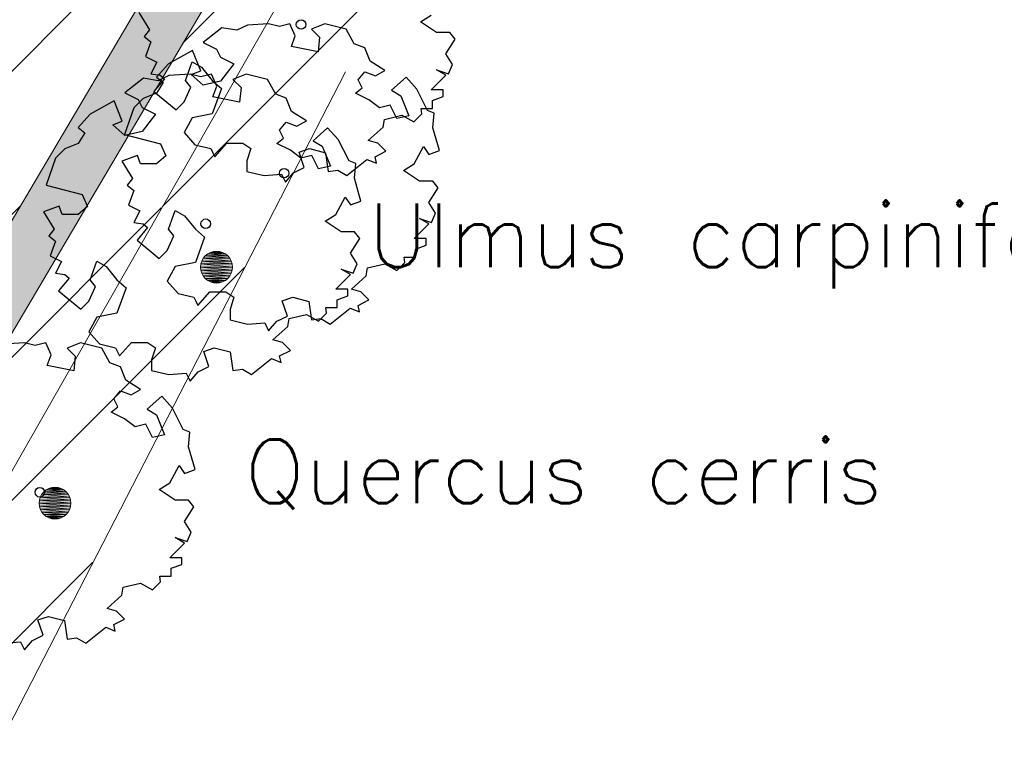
# Model space of a CAD drawing. Header units: metres. Extents: x 98034 to 106916, y 385129 to 392749.
# Tile 13 of 25: x 98946 to 98961, y 385486 to 385498. Entities that reach past the tile are written whole.
import ezdxf
from ezdxf.enums import TextEntityAlignment as Align

# ---------------------------------------------------------------- set-up
doc = ezdxf.new("R2010")
doc.units = ezdxf.units.M
for name, color, linetype, lineweight in [('0-BEPLANTING', 14, 'Continuous', 30), ('0-GRAS OM SPORTVELDEN', 2, 'Continuous', 30), ('0-VERHARDING', 5, 'Continuous', 30), ('B-WE-GR-BOOM-S', 90, 'Continuous', 30), ('B-WE-GR-STRUIK-G', 90, 'Continuous', 13), ('B-WE-GW-TALUD_KRUIN-G', 70, 'Continuous', 13), ('B-WE-VH-KANTVERHARDING-G', 60, 'Continuous', 13), ('Bomen', 84, 'Continuous', 0), ('Boomsoort', 10, 'Continuous', 0)]:
    doc.layers.add(name, color=color, linetype=linetype, lineweight=lineweight)
doc.styles.add('Style-txt', font='txt.shx')
pattern_1 = [(45, (0, 0), (-1.122532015, 1.122532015), [])]

# ---------------------------------------------------------------- blocks, each defined once
blk = doc.blocks.new('MPOLYGON_73')
at = {"layer": 'Bomen', "flags": 128}
for points in [[(98946.172, 385490.054), (98946.149, 385490.011), (98946.611, 385490.011)], [(98946.203, 385490.092), (98946.172, 385490.054), (98946.588, 385490.054)], [(98946.172, 385490.054), (98946.588, 385490.054), (98946.611, 385490.011)], [(98946.241, 385490.123), (98946.203, 385490.092), (98946.557, 385490.092)], [(98946.203, 385490.092), (98946.557, 385490.092), (98946.588, 385490.054)], [(98946.285, 385490.146), (98946.241, 385490.123), (98946.519, 385490.123)], [(98946.241, 385490.123), (98946.519, 385490.123), (98946.557, 385490.092)], [(98946.331, 385490.16), (98946.285, 385490.146), (98946.476, 385490.146)], [(98946.285, 385490.146), (98946.476, 385490.146), (98946.519, 385490.123)], [(98946.38, 385490.165), (98946.331, 385490.16), (98946.429, 385490.16)], [(98946.331, 385490.16), (98946.429, 385490.16), (98946.476, 385490.146)], [(98946.135, 385489.964), (98946.13, 385489.915), (98946.63, 385489.915)], [(98946.13, 385489.915), (98946.135, 385489.866), (98946.625, 385489.866)], [(98946.13, 385489.915), (98946.63, 385489.915), (98946.625, 385489.866)], [(98946.149, 385490.011), (98946.135, 385489.964), (98946.625, 385489.964)], [(98946.135, 385489.964), (98946.625, 385489.964), (98946.63, 385489.915)], [(98946.149, 385490.011), (98946.611, 385490.011), (98946.625, 385489.964)], [(98946.135, 385489.866), (98946.149, 385489.819), (98946.611, 385489.819)], [(98946.135, 385489.866), (98946.625, 385489.866), (98946.611, 385489.819)], [(98946.149, 385489.819), (98946.172, 385489.776), (98946.588, 385489.776)], [(98946.149, 385489.819), (98946.611, 385489.819), (98946.588, 385489.776)], [(98946.172, 385489.776), (98946.203, 385489.738), (98946.557, 385489.738)], [(98946.172, 385489.776), (98946.588, 385489.776), (98946.557, 385489.738)], [(98946.203, 385489.738), (98946.241, 385489.707), (98946.519, 385489.707)], [(98946.203, 385489.738), (98946.557, 385489.738), (98946.519, 385489.707)], [(98946.241, 385489.707), (98946.285, 385489.684), (98946.476, 385489.684)], [(98946.241, 385489.707), (98946.519, 385489.707), (98946.476, 385489.684)], [(98946.285, 385489.684), (98946.331, 385489.67), (98946.429, 385489.67)], [(98946.285, 385489.684), (98946.476, 385489.684), (98946.429, 385489.67)], [(98946.331, 385489.67), (98946.429, 385489.67), (98946.38, 385489.665)]]:
    blk.add_lwpolyline(points, close=True, dxfattribs=at)
at = {"layer": 'Bomen', "color": 74, "true_color": 0x55aa00, "flags": 128}
for points in [[(98946.149, 385490.011), (98946.172, 385490.054)], [(98946.172, 385490.054), (98946.203, 385490.092)], [(98946.203, 385490.092), (98946.241, 385490.123)], [(98946.241, 385490.123), (98946.285, 385490.146)], [(98946.285, 385490.146), (98946.331, 385490.16)], [(98946.331, 385490.16), (98946.38, 385490.165)], [(98946.38, 385490.165), (98946.429, 385490.16)], [(98946.429, 385490.16), (98946.476, 385490.146)], [(98946.476, 385490.146), (98946.519, 385490.123)], [(98946.519, 385490.123), (98946.557, 385490.092)], [(98946.557, 385490.092), (98946.588, 385490.054)], [(98946.588, 385490.054), (98946.611, 385490.011)], [(98946.13, 385489.915), (98946.135, 385489.964)], [(98946.135, 385489.866), (98946.13, 385489.915)], [(98946.135, 385489.964), (98946.149, 385490.011)], [(98946.611, 385490.011), (98946.625, 385489.964)], [(98946.625, 385489.964), (98946.63, 385489.915)], [(98946.63, 385489.915), (98946.625, 385489.866)], [(98946.149, 385489.819), (98946.135, 385489.866)], [(98946.172, 385489.776), (98946.149, 385489.819)], [(98946.203, 385489.738), (98946.172, 385489.776)], [(98946.241, 385489.707), (98946.203, 385489.738)], [(98946.557, 385489.738), (98946.519, 385489.707)], [(98946.588, 385489.776), (98946.557, 385489.738)], [(98946.611, 385489.819), (98946.588, 385489.776)], [(98946.625, 385489.866), (98946.611, 385489.819)], [(98946.285, 385489.684), (98946.241, 385489.707)], [(98946.331, 385489.67), (98946.285, 385489.684)], [(98946.38, 385489.665), (98946.331, 385489.67)], [(98946.429, 385489.67), (98946.38, 385489.665)], [(98946.476, 385489.684), (98946.429, 385489.67)], [(98946.519, 385489.707), (98946.476, 385489.684)]]:
    blk.add_lwpolyline(points, dxfattribs=at)
at = {"layer": 'Bomen'}
for points in [[(98946.172, 385490.054), (98946.149, 385490.011), (98946.611, 385490.011)], [(98946.203, 385490.092), (98946.172, 385490.054), (98946.588, 385490.054)], [(98946.172, 385490.054), (98946.588, 385490.054), (98946.611, 385490.011)], [(98946.241, 385490.123), (98946.203, 385490.092), (98946.557, 385490.092)], [(98946.203, 385490.092), (98946.557, 385490.092), (98946.588, 385490.054)], [(98946.285, 385490.146), (98946.241, 385490.123), (98946.519, 385490.123)], [(98946.241, 385490.123), (98946.519, 385490.123), (98946.557, 385490.092)], [(98946.331, 385490.16), (98946.285, 385490.146), (98946.476, 385490.146)], [(98946.285, 385490.146), (98946.476, 385490.146), (98946.519, 385490.123)], [(98946.38, 385490.165), (98946.331, 385490.16), (98946.429, 385490.16)], [(98946.331, 385490.16), (98946.429, 385490.16), (98946.476, 385490.146)], [(98946.135, 385489.964), (98946.13, 385489.915), (98946.63, 385489.915)], [(98946.149, 385490.011), (98946.135, 385489.964), (98946.625, 385489.964)], [(98946.135, 385489.964), (98946.625, 385489.964), (98946.63, 385489.915)], [(98946.149, 385490.011), (98946.611, 385490.011), (98946.625, 385489.964)]]:
    blk.add_solid(points, dxfattribs=at)
at = {"layer": 'Bomen', "extrusion": (0, 0, -1)}
for points in [[(-98946.13, 385489.915), (-98946.135, 385489.866), (-98946.625, 385489.866)], [(-98946.13, 385489.915), (-98946.63, 385489.915), (-98946.625, 385489.866)], [(-98946.135, 385489.866), (-98946.149, 385489.819), (-98946.611, 385489.819)], [(-98946.135, 385489.866), (-98946.625, 385489.866), (-98946.611, 385489.819)], [(-98946.149, 385489.819), (-98946.172, 385489.776), (-98946.588, 385489.776)], [(-98946.149, 385489.819), (-98946.611, 385489.819), (-98946.588, 385489.776)], [(-98946.172, 385489.776), (-98946.203, 385489.738), (-98946.557, 385489.738)], [(-98946.172, 385489.776), (-98946.588, 385489.776), (-98946.557, 385489.738)], [(-98946.203, 385489.738), (-98946.241, 385489.707), (-98946.519, 385489.707)], [(-98946.203, 385489.738), (-98946.557, 385489.738), (-98946.519, 385489.707)], [(-98946.241, 385489.707), (-98946.285, 385489.684), (-98946.476, 385489.684)], [(-98946.241, 385489.707), (-98946.519, 385489.707), (-98946.476, 385489.684)], [(-98946.285, 385489.684), (-98946.331, 385489.67), (-98946.429, 385489.67)], [(-98946.285, 385489.684), (-98946.476, 385489.684), (-98946.429, 385489.67)], [(-98946.331, 385489.67), (-98946.429, 385489.67), (-98946.38, 385489.665)]]:
    blk.add_solid(points, dxfattribs=at)
blk = doc.blocks.new('MPOLYGON_83')
at = {"layer": 'Bomen', "flags": 128}
for points in [[(98948.709, 385493.759), (98948.686, 385493.715), (98949.148, 385493.715)], [(98948.74, 385493.797), (98948.709, 385493.759), (98949.124, 385493.759)], [(98948.709, 385493.759), (98949.124, 385493.759), (98949.148, 385493.715)], [(98948.778, 385493.828), (98948.74, 385493.797), (98949.093, 385493.797)], [(98948.74, 385493.797), (98949.093, 385493.797), (98949.124, 385493.759)], [(98948.821, 385493.851), (98948.778, 385493.828), (98949.056, 385493.828)], [(98948.778, 385493.828), (98949.056, 385493.828), (98949.093, 385493.797)], [(98948.868, 385493.865), (98948.821, 385493.851), (98949.012, 385493.851)], [(98948.821, 385493.851), (98949.012, 385493.851), (98949.056, 385493.828)], [(98948.917, 385493.87), (98948.868, 385493.865), (98948.965, 385493.865)], [(98948.868, 385493.865), (98948.965, 385493.865), (98949.012, 385493.851)], [(98948.671, 385493.669), (98948.667, 385493.62), (98949.167, 385493.62)], [(98948.667, 385493.62), (98948.671, 385493.571), (98949.162, 385493.571)], [(98948.667, 385493.62), (98949.167, 385493.62), (98949.162, 385493.571)], [(98948.686, 385493.715), (98948.671, 385493.669), (98949.162, 385493.669)], [(98948.671, 385493.669), (98949.162, 385493.669), (98949.167, 385493.62)], [(98948.686, 385493.715), (98949.148, 385493.715), (98949.162, 385493.669)], [(98948.671, 385493.571), (98948.686, 385493.524), (98949.148, 385493.524)], [(98948.671, 385493.571), (98949.162, 385493.571), (98949.148, 385493.524)], [(98948.686, 385493.524), (98948.709, 385493.481), (98949.124, 385493.481)], [(98948.686, 385493.524), (98949.148, 385493.524), (98949.124, 385493.481)], [(98948.709, 385493.481), (98948.74, 385493.443), (98949.093, 385493.443)], [(98948.709, 385493.481), (98949.124, 385493.481), (98949.093, 385493.443)], [(98948.74, 385493.443), (98948.778, 385493.412), (98949.056, 385493.412)], [(98948.74, 385493.443), (98949.093, 385493.443), (98949.056, 385493.412)], [(98948.778, 385493.412), (98948.821, 385493.389), (98949.012, 385493.389)], [(98948.778, 385493.412), (98949.056, 385493.412), (98949.012, 385493.389)], [(98948.821, 385493.389), (98948.868, 385493.375), (98948.965, 385493.375)], [(98948.821, 385493.389), (98949.012, 385493.389), (98948.965, 385493.375)], [(98948.868, 385493.375), (98948.965, 385493.375), (98948.917, 385493.37)]]:
    blk.add_lwpolyline(points, close=True, dxfattribs=at)
at = {"layer": 'Bomen', "color": 74, "true_color": 0x55aa00, "flags": 128}
for points in [[(98948.686, 385493.715), (98948.709, 385493.759)], [(98948.709, 385493.759), (98948.74, 385493.797)], [(98948.74, 385493.797), (98948.778, 385493.828)], [(98948.778, 385493.828), (98948.821, 385493.851)], [(98948.821, 385493.851), (98948.868, 385493.865)], [(98948.868, 385493.865), (98948.917, 385493.87)], [(98948.917, 385493.87), (98948.965, 385493.865)], [(98948.965, 385493.865), (98949.012, 385493.851)], [(98949.012, 385493.851), (98949.056, 385493.828)], [(98949.056, 385493.828), (98949.093, 385493.797)], [(98949.093, 385493.797), (98949.124, 385493.759)], [(98949.124, 385493.759), (98949.148, 385493.715)], [(98948.667, 385493.62), (98948.671, 385493.669)], [(98948.671, 385493.571), (98948.667, 385493.62)], [(98948.671, 385493.669), (98948.686, 385493.715)], [(98949.148, 385493.715), (98949.162, 385493.669)], [(98949.162, 385493.669), (98949.167, 385493.62)], [(98949.167, 385493.62), (98949.162, 385493.571)], [(98948.686, 385493.524), (98948.671, 385493.571)], [(98948.709, 385493.481), (98948.686, 385493.524)], [(98948.74, 385493.443), (98948.709, 385493.481)], [(98948.778, 385493.412), (98948.74, 385493.443)], [(98949.093, 385493.443), (98949.056, 385493.412)], [(98949.124, 385493.481), (98949.093, 385493.443)], [(98949.148, 385493.524), (98949.124, 385493.481)], [(98949.162, 385493.571), (98949.148, 385493.524)], [(98948.821, 385493.389), (98948.778, 385493.412)], [(98948.868, 385493.375), (98948.821, 385493.389)], [(98948.917, 385493.37), (98948.868, 385493.375)], [(98948.965, 385493.375), (98948.917, 385493.37)], [(98949.012, 385493.389), (98948.965, 385493.375)], [(98949.056, 385493.412), (98949.012, 385493.389)]]:
    blk.add_lwpolyline(points, dxfattribs=at)
at = {"layer": 'Bomen'}
for points in [[(98948.709, 385493.759), (98948.686, 385493.715), (98949.148, 385493.715)], [(98948.74, 385493.797), (98948.709, 385493.759), (98949.124, 385493.759)], [(98948.709, 385493.759), (98949.124, 385493.759), (98949.148, 385493.715)], [(98948.778, 385493.828), (98948.74, 385493.797), (98949.093, 385493.797)], [(98948.74, 385493.797), (98949.093, 385493.797), (98949.124, 385493.759)], [(98948.821, 385493.851), (98948.778, 385493.828), (98949.056, 385493.828)], [(98948.778, 385493.828), (98949.056, 385493.828), (98949.093, 385493.797)], [(98948.868, 385493.865), (98948.821, 385493.851), (98949.012, 385493.851)], [(98948.821, 385493.851), (98949.012, 385493.851), (98949.056, 385493.828)], [(98948.917, 385493.87), (98948.868, 385493.865), (98948.965, 385493.865)], [(98948.868, 385493.865), (98948.965, 385493.865), (98949.012, 385493.851)], [(98948.671, 385493.669), (98948.667, 385493.62), (98949.167, 385493.62)], [(98948.686, 385493.715), (98948.671, 385493.669), (98949.162, 385493.669)], [(98948.671, 385493.669), (98949.162, 385493.669), (98949.167, 385493.62)], [(98948.686, 385493.715), (98949.148, 385493.715), (98949.162, 385493.669)]]:
    blk.add_solid(points, dxfattribs=at)
at = {"layer": 'Bomen', "extrusion": (0, 0, -1)}
for points in [[(-98948.667, 385493.62), (-98948.671, 385493.571), (-98949.162, 385493.571)], [(-98948.667, 385493.62), (-98949.167, 385493.62), (-98949.162, 385493.571)], [(-98948.671, 385493.571), (-98948.686, 385493.524), (-98949.148, 385493.524)], [(-98948.671, 385493.571), (-98949.162, 385493.571), (-98949.148, 385493.524)], [(-98948.686, 385493.524), (-98948.709, 385493.481), (-98949.124, 385493.481)], [(-98948.686, 385493.524), (-98949.148, 385493.524), (-98949.124, 385493.481)], [(-98948.709, 385493.481), (-98948.74, 385493.443), (-98949.093, 385493.443)], [(-98948.709, 385493.481), (-98949.124, 385493.481), (-98949.093, 385493.443)], [(-98948.74, 385493.443), (-98948.778, 385493.412), (-98949.056, 385493.412)], [(-98948.74, 385493.443), (-98949.093, 385493.443), (-98949.056, 385493.412)], [(-98948.778, 385493.412), (-98948.821, 385493.389), (-98949.012, 385493.389)], [(-98948.778, 385493.412), (-98949.056, 385493.412), (-98949.012, 385493.389)], [(-98948.821, 385493.389), (-98948.868, 385493.375), (-98948.965, 385493.375)], [(-98948.821, 385493.389), (-98949.012, 385493.389), (-98948.965, 385493.375)], [(-98948.868, 385493.375), (-98948.965, 385493.375), (-98948.917, 385493.37)]]:
    blk.add_solid(points, dxfattribs=at)

msp = doc.modelspace()

# ---------------------------------------------------------------- hatches: boundary and pattern name
at = {"layer": '0-BEPLANTING'}
h = msp.add_hatch(dxfattribs=at)
h.set_pattern_fill('ANSI31', color=256, scale=0.1, pattern_type=2)
h.set_pattern_definition(pattern_1)
h.paths.add_polyline_path([(98917.517, 385433.322), (98917.569, 385435.133), (98917.542, 385442.169), (98939.964, 385480.364), (98958.434, 385512.751), (98959.038, 385512.206), (98954.652, 385504.033), (98951.01, 385496.713), (98950.941, 385496.684), (98944.523, 385484.227), (98931.048, 385458.721)])
at = {"layer": '0-GRAS OM SPORTVELDEN', "ltscale": 0.2}
h = msp.add_hatch(dxfattribs=at)
h.set_pattern_fill('ANSI31', color=256, scale=0.1, pattern_type=2)
h.set_pattern_definition(pattern_1)
h.paths.add_polyline_path([(98949.184, 385500.251), (98957.23, 385513.871), (98967.3, 385530.917), (98959.383, 385535.641), (98959.316, 385535.681), (98956.022, 385537.774), (98956.067, 385537.891), (98923.208, 385557.101), (98904.638, 385568.034), (98883.189, 385531.504), (98883.406, 385531.373), (98881.67, 385528.445), (98882.101, 385528.167), (98881.178, 385526.639), (98880.755, 385526.902), (98873.991, 385515.494), (98874.455, 385515.232), (98873.526, 385513.687), (98873.077, 385513.952), (98872.853, 385513.574), (98871.775, 385514.222), (98882.328, 385532.021), (98882.351, 385532.007), (98882.372, 385532.042), (98904.266, 385569.088), (98905.068, 385568.591), (98905.325, 385569.017), (98911.636, 385565.379), (98912.239, 385566.577), (98912.854, 385566.19), (98915.974, 385571.809), (98911.174, 385574.597), (98913.687, 385578.994), (98909.058, 385581.699), (98911.087, 385585.133), (98908.065, 385586.677), (98909.289, 385589.056), (98909.382, 385588.997), (98915.232, 385599.294), (98912.611, 385601.542), (98910.63, 385599.266), (98900.947, 385605.971), (98885.571, 385614.744), (98885.171, 385614.969), (98855.546, 385631.983), (98855.731, 385631.503), (98853.334, 385630.226), (98852.996, 385629.732), (98847.139, 385625.202), (98836.035, 385616.008), (98835.586, 385615.599), (98816.706, 385600.046), (98816.23, 385599.651), (98809.571, 385594), (98806.912, 385595.636), (98806.246, 385595.936), (98794.255, 385602.895), (98790.078, 385596.249), (98789.875, 385595.83), (98782.491, 385583.191), (98782.261, 385582.653), (98768.529, 385559.653), (98768.258, 385559.164), (98755.683, 385538.091), (98766.718, 385531.17), (98767.263, 385530.942), (98784.326, 385520.893), (98784.72, 385520.557), (98799.929, 385511.373), (98800.445, 385511.048), (98816.773, 385501.732), (98817.395, 385501.366), (98836.589, 385490.028), (98837.054, 385489.808), (98849.465, 385482.722), (98850.449, 385481.994), (98850.252, 385481.3), (98847.06, 385475.192), (98868.763, 385462.279), (98896.622, 385446.142), (98913.56, 385435.655), (98914.256, 385435.16), (98913.164, 385436.678), (98912.887, 385437.063), (98912.701, 385436.754), (98911.946, 385437.193), (98938.144, 385481.562)])
h.paths.add_polyline_path([(98854.361, 385498.131), (98850.283, 385491.323), (98849.791, 385490.482), (98848.827, 385491.022), (98806.643, 385515.919), (98764.408, 385540.744), (98763.628, 385541.194), (98764.213, 385542.221), (98768.08, 385548.763), (98769.608, 385551.298), (98775.232, 385560.894), (98778.074, 385565.671), (98781.881, 385572.073), (98784.708, 385576.868), (98790.074, 385586.094), (98791.517, 385588.559), (98795.694, 385595.61), (98796.218, 385596.466), (98797.24, 385595.854), (98839.222, 385571.155), (98881.611, 385546.165), (98882.414, 385545.623), (98881.92, 385544.694), (98878.061, 385538.221), (98877.929, 385537.927), (98876.341, 385535.296), (98870.846, 385526.141), (98868.01, 385521.297), (98864.205, 385514.886), (98861.409, 385510.111), (98855.96, 385500.894)], flags=17)
h.paths.add_polyline_path([(98880.661, 385519.014), (98905.329, 385560.956), (98905.977, 385562.029), (98906.902, 385561.501), (98913.724, 385557.523), (98916.412, 385555.948), (98925.722, 385550.517), (98941.742, 385541.009), (98950.679, 385535.764), (98953.256, 385534.245), (98960.399, 385529.987), (98961.277, 385529.425), (98960.791, 385528.608), (98935.865, 385486.402), (98911.225, 385444.388), (98910.597, 385443.351), (98909.659, 385443.872), (98902.893, 385447.841), (98900.194, 385449.468), (98890.967, 385455.026), (98874.845, 385464.451), (98865.66, 385469.886), (98862.962, 385471.466), (98856.317, 385475.446), (98855.264, 385476.064), (98855.779, 385476.933)], flags=17)
h.paths.add_polyline_path([(98809.844, 385509.939), (98809.572, 385509.489), (98809.632, 385509.454), (98809.081, 385508.52), (98798.838, 385514.527), (98799.389, 385515.461), (98799.492, 385515.401), (98799.789, 385515.879)], flags=17)
h.paths.add_polyline_path([(98884.09, 385555.585), (98858.213, 385570.873), (98856.126, 385572.114), (98830.66, 385587.16), (98855.55, 385629.16), (98881.256, 385614.001), (98883.368, 385612.757), (98908.931, 385597.568)], flags=17)
at = {"layer": '0-GRAS OM SPORTVELDEN'}
h = msp.add_hatch(dxfattribs=at)
h.set_pattern_fill('ANSI31', color=256, scale=0.1, pattern_type=2)
h.set_pattern_definition(pattern_1)
h.paths.add_polyline_path([(98917.149, 385433.206), (98917.517, 385433.322), (98917.542, 385442.169), (98939.964, 385480.364), (98958.425, 385512.759), (98968.156, 385530.075), (98968.728, 385530.961), (98971.127, 385535.072), (98970.756, 385534.942), (98968.04, 385530.411), (98938.933, 385481.134), (98914.333, 385439.457), (98914.635, 385439.281), (98914.157, 385438.594), (98914.677, 385436.633)])
at = {"layer": '0-VERHARDING', "true_color": 0x939598}
h = msp.add_hatch(color=252, dxfattribs=at)
h.paths.add_polyline_path([(98916.251, 385432.387), (98912.887, 385437.063), (98912.701, 385436.754), (98911.946, 385437.193), (98938.144, 385481.562), (98967.3, 385530.917), (98959.316, 385535.681), (98956.022, 385537.774), (98956.067, 385537.891), (98923.208, 385557.101), (98904.638, 385568.034), (98883.131, 385531.538), (98882.349, 385532.003), (98882.351, 385532.007), (98904.266, 385569.088), (98905.068, 385568.591), (98905.325, 385569.017), (98911.636, 385565.379), (98912.239, 385566.577), (98912.854, 385566.19), (98915.974, 385571.809), (98920.832, 385568.979), (98920.132, 385567.763), (98919.662, 385568.035), (98918.106, 385565.337), (98916.016, 385566.543), (98915.242, 385566.3), (98914.518, 385565.018), (98918.919, 385562.471), (98919.843, 385564.088), (98921.64, 385563.067), (98923.238, 385565.827), (98923.53, 385565.658), (98921.799, 385562.759), (98921.546, 385562.896), (98921.497, 385562.794), (98921.235, 385562.924), (98920.434, 385561.563), (98922.886, 385560.114), (98926.212, 385565.845), (98930.124, 385563.564), (98927.993, 385559.91), (98943.725, 385550.707), (98942.966, 385549.412), (98955.075, 385542.316), (98955.914, 385543.653), (98958.415, 385542.086), (98959.256, 385543.427), (98967.029, 385538.816), (98970.277, 385536.919), (98970.756, 385534.942), (98968.04, 385530.411), (98938.933, 385481.134), (98914.333, 385439.457), (98914.635, 385439.281), (98914.157, 385438.594), (98914.677, 385436.633), (98917.149, 385433.206)])
h.paths.add_polyline_path([(98873.526, 385513.687), (98873.077, 385513.952), (98873.991, 385515.494), (98874.455, 385515.232)])
h.paths.add_polyline_path([(98881.178, 385526.639), (98880.755, 385526.902), (98881.67, 385528.445), (98882.101, 385528.167)])

# ---------------------------------------------------------------- linework, layer by layer
at = {"layer": 'B-WE-GR-BOOM-S', "linetype": 'Continuous', "flags": 128}
for points, elevation in [([(98947.697, 385497.615), (98947.865, 385497.343), (98947.781, 385497.238), (98947.886, 385497.155), (98947.802, 385496.924), (98947.978, 385496.836), (98947.886, 385496.652), (98948.032, 385496.631), (98948.098, 385496.573), (98947.934, 385496.374), (98948.284, 385496.086), (98948.41, 385496.212), (98948.514, 385496.442), (98948.43, 385496.547), (98948.535, 385496.84), (98948.682, 385496.756), (98948.85, 385496.547), (98948.996, 385496.422), (98948.85, 385496.023), (98948.535, 385495.961), (98948.41, 385495.73), (98948.578, 385495.541), (98948.828, 385495.479), (98948.86, 385495.416), (98948.891, 385495.353), (98949.08, 385495.563), (98949.331, 385495.563), (98949.457, 385495.479), (98949.395, 385495.29), (98949.395, 385495.123), (98949.667, 385495.059), (98949.939, 385495.081), (98950.001, 385494.955), (98950.127, 385495.102), (98950.295, 385495.185), (98950.215, 385495.424), (98950.379, 385495.479), (98950.63, 385495.415), (98950.672, 385495.123), (98950.819, 385495.144), (98950.965, 385495.059), (98951.279, 385495.311), (98951.427, 385495.249), (98951.405, 385495.353), (98951.573, 385495.437), (98951.447, 385495.563), (98951.3, 385495.605), (98951.531, 385495.814), (98951.552, 385495.939), (98951.824, 385496.003), (98952.013, 385495.898), (98952.138, 385496.023), (98952.129, 385496.111), (98952.306, 385496.111), (98952.306, 385496.234), (98952.473, 385496.296), (98952.473, 385496.4), (98952.285, 385496.4), (98952.516, 385496.631), (98952.369, 385496.715), (98952.557, 385496.652), (98952.62, 385496.799), (98952.516, 385496.967), (98952.662, 385497.197), (98952.578, 385497.301), (98952.369, 385497.301), (98952.117, 385497.469), (98952.285, 385497.574)], 13.19), ([(98945.565, 385487.718), (98945.837, 385487.74), (98945.899, 385487.614), (98946.025, 385487.761), (98946.193, 385487.844), (98946.113, 385488.083), (98946.277, 385488.138), (98946.528, 385488.074), (98946.57, 385487.782), (98946.717, 385487.803), (98946.863, 385487.718), (98947.177, 385487.97), (98947.325, 385487.908), (98947.303, 385488.012), (98947.471, 385488.096), (98947.345, 385488.222), (98947.198, 385488.264), (98947.429, 385488.473), (98947.45, 385488.598), (98947.722, 385488.662), (98947.911, 385488.557), (98948.036, 385488.682), (98948.027, 385488.77), (98948.204, 385488.77), (98948.204, 385488.893), (98948.371, 385488.955), (98948.371, 385489.059), (98948.183, 385489.059), (98948.414, 385489.29), (98948.267, 385489.374), (98948.455, 385489.311), (98948.518, 385489.458), (98948.414, 385489.626), (98948.56, 385489.856), (98948.476, 385489.96), (98948.267, 385489.96), (98948.015, 385490.128), (98948.183, 385490.233), (98948.33, 385490.505), (98948.414, 385490.38), (98948.58, 385490.442), (98948.476, 385490.799), (98948.498, 385491.029), (98948.392, 385491.071), (98948.224, 385491.406), (98948.056, 385491.592), (98947.829, 385491.388), (98947.973, 385491.301), (98948.099, 385490.987), (98947.911, 385490.945), (98947.806, 385491.154), (98947.638, 385491.113), (98947.471, 385491.239), (98947.261, 385491.343), (98947.365, 385491.427), (98947.303, 385491.552), (98947.407, 385491.678), (98947.575, 385491.615), (98947.722, 385491.699), (98947.491, 385491.846), (98947.407, 385492.055), (98947.241, 385492.118), (98947.114, 385492.348), (98946.779, 385492.432), (98946.57, 385492.348), (98946.696, 385492.223), (98946.674, 385491.992), (98946.256, 385492.076), (98946.318, 385492.244), (98946.234, 385492.432), (98946.067, 385492.39), (98945.899, 385492.432), (98945.565, 385492.411)], 13.411)]:
    msp.add_lwpolyline(points, dxfattribs=dict(at, elevation=elevation))
for points, elevation in [([(98951.327, 385496.854), (98951.243, 385497.063), (98951.077, 385497.126), (98950.95, 385497.356), (98950.615, 385497.44), (98950.406, 385497.356), (98950.532, 385497.231), (98950.51, 385497), (98950.092, 385497.084), (98950.154, 385497.252), (98950.07, 385497.44), (98949.903, 385497.398), (98949.735, 385497.44), (98949.401, 385497.419), (98949.233, 385497.336), (98949.002, 385497.377), (98948.709, 385497.147), (98948.918, 385497.042), (98948.981, 385496.916), (98949.19, 385496.812), (98948.981, 385496.539), (98948.709, 385496.477), (98948.52, 385496.644), (98948.668, 385496.702), (98948.541, 385497.022), (98948.164, 385496.811), (98947.976, 385496.602), (98948.081, 385496.518), (98947.976, 385496.351), (98947.766, 385496.267), (98947.62, 385496.121), (98947.473, 385495.701), (98948.038, 385495.554), (98948.122, 385495.366), (98947.976, 385495.241), (98947.725, 385495.241), (98947.677, 385495.372), (98947.431, 385495.282), (98947.599, 385495.01), (98947.515, 385494.905), (98947.62, 385494.822), (98947.536, 385494.591), (98947.712, 385494.503), (98947.62, 385494.319), (98947.766, 385494.298), (98947.832, 385494.24), (98947.668, 385494.041), (98948.018, 385493.753), (98948.144, 385493.879), (98948.248, 385494.109), (98948.164, 385494.214), (98948.269, 385494.507), (98948.416, 385494.423), (98948.584, 385494.214), (98948.73, 385494.089), (98948.584, 385493.69), (98948.269, 385493.628), (98948.144, 385493.397), (98948.312, 385493.208), (98948.562, 385493.146), (98948.594, 385493.083), (98948.625, 385493.02), (98948.814, 385493.23), (98949.065, 385493.23), (98949.191, 385493.146), (98949.129, 385492.957), (98949.129, 385492.79), (98949.401, 385492.726), (98949.673, 385492.748), (98949.735, 385492.622), (98949.861, 385492.769), (98950.029, 385492.852), (98949.949, 385493.091), (98950.113, 385493.146), (98950.364, 385493.082), (98950.406, 385492.79), (98950.553, 385492.811), (98950.699, 385492.726), (98951.013, 385492.978), (98951.161, 385492.916), (98951.139, 385493.02), (98951.307, 385493.104), (98951.181, 385493.23), (98951.034, 385493.272), (98951.265, 385493.481), (98951.286, 385493.606), (98951.558, 385493.67), (98951.747, 385493.565), (98951.872, 385493.69), (98951.863, 385493.778), (98952.04, 385493.778), (98952.04, 385493.901), (98952.207, 385493.963), (98952.207, 385494.067), (98952.019, 385494.067), (98952.25, 385494.298), (98952.103, 385494.382), (98952.291, 385494.319), (98952.354, 385494.466), (98952.25, 385494.634), (98952.396, 385494.864), (98952.312, 385494.968), (98952.103, 385494.968), (98951.851, 385495.136), (98952.019, 385495.241), (98952.166, 385495.513), (98952.25, 385495.388), (98952.416, 385495.45), (98952.312, 385495.807), (98952.334, 385496.037), (98952.228, 385496.079), (98952.06, 385496.414), (98951.892, 385496.6), (98951.665, 385496.396), (98951.809, 385496.309), (98951.935, 385495.995), (98951.747, 385495.953), (98951.642, 385496.162), (98951.474, 385496.121), (98951.307, 385496.247), (98951.097, 385496.351), (98951.201, 385496.435), (98951.139, 385496.56), (98951.243, 385496.686), (98951.411, 385496.623), (98951.558, 385496.707)], 13.121), ([(98950.096, 385496.061), (98950.012, 385496.27), (98949.846, 385496.333), (98949.719, 385496.563), (98949.384, 385496.647), (98949.175, 385496.563), (98949.301, 385496.438), (98949.279, 385496.207), (98948.861, 385496.291), (98948.923, 385496.459), (98948.839, 385496.647), (98948.672, 385496.605), (98948.504, 385496.647), (98948.17, 385496.626), (98948.002, 385496.543), (98947.771, 385496.584), (98947.478, 385496.354), (98947.687, 385496.249), (98947.75, 385496.123), (98947.959, 385496.019), (98947.75, 385495.746), (98947.478, 385495.684), (98947.289, 385495.851), (98947.437, 385495.909), (98947.31, 385496.229), (98946.933, 385496.018), (98946.745, 385495.809), (98946.85, 385495.725), (98946.745, 385495.558), (98946.535, 385495.474), (98946.389, 385495.328), (98946.242, 385494.908), (98946.807, 385494.761), (98946.891, 385494.573), (98946.745, 385494.448), (98946.494, 385494.448), (98946.446, 385494.579), (98946.2, 385494.489), (98946.368, 385494.217), (98946.284, 385494.112), (98946.389, 385494.029), (98946.305, 385493.798), (98946.481, 385493.71), (98946.389, 385493.526), (98946.535, 385493.505), (98946.601, 385493.447), (98946.437, 385493.248), (98946.787, 385492.96), (98946.913, 385493.086), (98947.017, 385493.316), (98946.933, 385493.421), (98947.038, 385493.714), (98947.185, 385493.63), (98947.353, 385493.421), (98947.499, 385493.296), (98947.353, 385492.897), (98947.038, 385492.835), (98946.913, 385492.604), (98947.081, 385492.415), (98947.331, 385492.353), (98947.363, 385492.29), (98947.394, 385492.227), (98947.583, 385492.437), (98947.834, 385492.437), (98947.96, 385492.353), (98947.898, 385492.164), (98947.898, 385491.997), (98948.17, 385491.933), (98948.442, 385491.955), (98948.504, 385491.829), (98948.63, 385491.976), (98948.798, 385492.059), (98948.718, 385492.298), (98948.882, 385492.353), (98949.133, 385492.289), (98949.175, 385491.997), (98949.322, 385492.018), (98949.468, 385491.933), (98949.782, 385492.185), (98949.93, 385492.123), (98949.908, 385492.227), (98950.076, 385492.311), (98949.95, 385492.437), (98949.803, 385492.479), (98950.034, 385492.688), (98950.055, 385492.813), (98950.327, 385492.877), (98950.516, 385492.772), (98950.641, 385492.897), (98950.632, 385492.985), (98950.809, 385492.985), (98950.809, 385493.108), (98950.976, 385493.17), (98950.976, 385493.274), (98950.788, 385493.274), (98951.019, 385493.505), (98950.872, 385493.589), (98951.06, 385493.526), (98951.123, 385493.673), (98951.019, 385493.841), (98951.165, 385494.071), (98951.081, 385494.175), (98950.872, 385494.175), (98950.62, 385494.343), (98950.788, 385494.448), (98950.935, 385494.72), (98951.019, 385494.595), (98951.185, 385494.657), (98951.081, 385495.014), (98951.103, 385495.244), (98950.997, 385495.286), (98950.829, 385495.621), (98950.661, 385495.807), (98950.434, 385495.603), (98950.578, 385495.516), (98950.704, 385495.202), (98950.516, 385495.16), (98950.411, 385495.369), (98950.243, 385495.328), (98950.076, 385495.454), (98949.866, 385495.558), (98949.97, 385495.642), (98949.908, 385495.767), (98950.012, 385495.893), (98950.18, 385495.83), (98950.327, 385495.914)], 13.288)]:
    msp.add_lwpolyline(points, close=True, dxfattribs=dict(at, elevation=elevation))
at = {"layer": 'B-WE-GR-BOOM-S'}
for centre in [(98950.244, 385497.427, 13.19), (98949.978, 385495.094, 13.121), (98948.747, 385494.301, 13.288), (98946.142, 385490.086, 13.411)]:
    msp.add_circle(centre, 0.075, dxfattribs=at)
at = {"layer": 'B-WE-GR-STRUIK-G', "flags": 128}
msp.add_lwpolyline([(98917.569, 385435.133), (98917.542, 385442.169), (98918.277, 385443.533), (98939.964, 385480.364), (98958.434, 385512.751)], dxfattribs=at)
at = {"layer": 'B-WE-GW-TALUD_KRUIN-G', "flags": 128}
msp.add_lwpolyline([(98950.941, 385496.684), (98944.523, 385484.227), (98931.048, 385458.721), (98917.517, 385433.322)], dxfattribs=at)
at = {"layer": 'B-WE-VH-KANTVERHARDING-G', "flags": 128}
for points in [[(98916.251, 385432.387), (98912.887, 385437.063), (98912.701, 385436.754), (98911.946, 385437.193), (98938.144, 385481.562), (98967.3, 385530.917), (98959.316, 385535.681), (98956.022, 385537.774), (98956.067, 385537.891), (98923.208, 385557.101), (98904.638, 385568.034), (98883.131, 385531.538)], [(98917.149, 385433.206), (98914.677, 385436.633), (98914.157, 385438.594), (98914.635, 385439.281), (98914.333, 385439.457), (98938.933, 385481.134), (98968.04, 385530.411), (98970.756, 385534.942), (98970.277, 385536.919), (98972.207, 385540.742)]]:
    msp.add_lwpolyline(points, dxfattribs=at)

# ---------------------------------------------------------------- block references
at = {"layer": 'Bomen', "rotation": 360}
for name in ['MPOLYGON_83', 'MPOLYGON_73']:
    msp.add_blockref(name, (0, 0), dxfattribs=at)

# ---------------------------------------------------------------- texts
at = {"layer": 'Boomsoort', "color": 7, "style": 'Style-txt'}
for s, p in [('Ulmus carpinifolia', (98963.583, 385493.62)), ('Quercus cerris', (98959.38, 385489.915))]:
    msp.add_text(s, height=1, dxfattribs=at).set_placement(p, align=Align.RIGHT)

doc.saveas('drawing.dxf')
